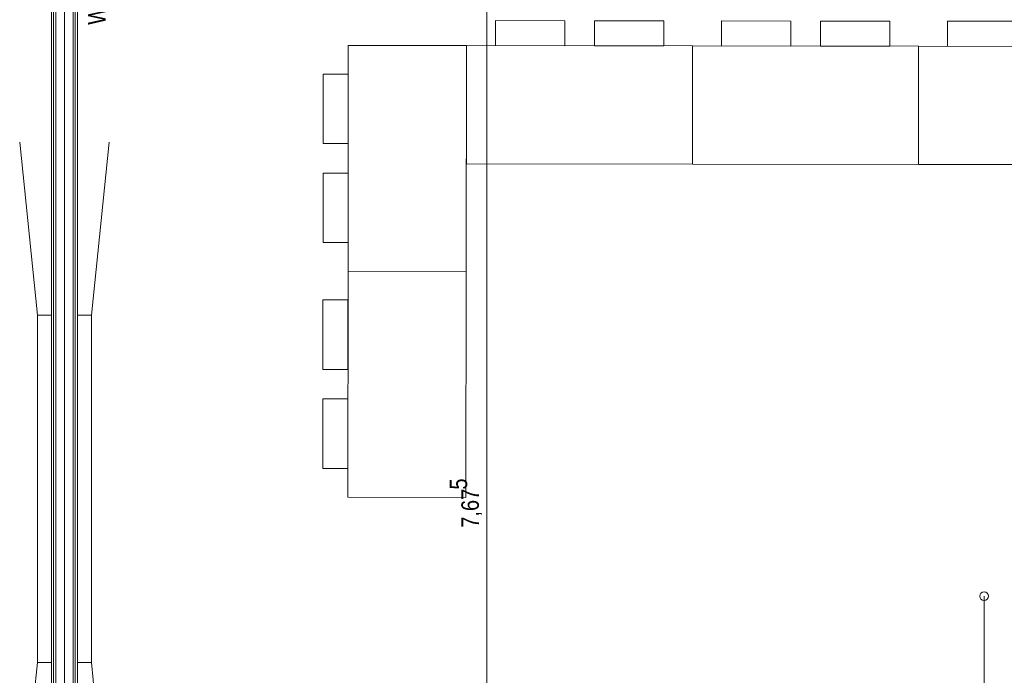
# Model space of a CAD drawing. Extents: x -620 to 300, y 62 to 1112.
# Tile 31 of 53: x -131 to -17, y 445 to 521. Entities that reach past the tile are written whole.
import ezdxf
from ezdxf.lldxf.tags import DXFTag

# ---------------------------------------------------------------- set-up
doc = ezdxf.new("R2010")
doc.units = 0
doc.layers.get('0').update_dxf_attribs({"lineweight": 13})
for name, color, linetype, lineweight, true_color in [('00 -Bauelemente -Dämmung innen', 7, 'Continuous', 9, 0xff7fe6), ('00 -Bauelemente -Gipskarton', 7, 'Continuous', 9, 0xff7fe6), ('30 -34 Innenwände- 2 nichttragend', 7, 'Continuous', 18, 0xff7fe6), ('60- 61 allgemeine Ausstattung- 1 Möbel', 7, 'Continuous', 9, 0x00cccc), ('70 -75 Raumstempel-2 Verweislinie', 3, 'Continuous', 9, 0x00ff00), ('70 -76 Bemaßung- 2 Allgemein', 7, 'Continuous', 5, 0x6666cc)]:
    doc.layers.add(name, color=color, linetype=linetype, lineweight=lineweight, true_color=true_color)
doc.layers.add('70 -71 Achsen- 1 Gebäudeachsen', color=7, linetype='STRICHPUNKT2-A06GA1UQ8I', lineweight=18)
doc.layers.add('70 -75 Raumstempel- 3 Wandstempel', color=7, linetype='Continuous', lineweight=50)
doc.styles.get("Standard").update_dxf_attribs({"font": 'ARIALN.TTF'})
tags = doc.linetypes.add('STRICHPUNKT2-A06GA1UQ8I', pattern=[12.7, 6.35, -3.175, 0, -3.175]).pattern_tags.tags
tags[10:11] = [DXFTag(74, 4), DXFTag(75, 0), DXFTag(340, '0'), DXFTag(46, 0.0), DXFTag(50, 0.0), DXFTag(44, 0.0), DXFTag(45, 0.0)]
tags[8:9] = [DXFTag(74, 4), DXFTag(75, 0), DXFTag(340, '0'), DXFTag(46, 0.0), DXFTag(50, 0.0), DXFTag(44, 0.0), DXFTag(45, 0.0)]
tags[6:7] = [DXFTag(74, 4), DXFTag(75, 0), DXFTag(340, '0'), DXFTag(46, 0.0), DXFTag(50, 0.0), DXFTag(44, 0.0), DXFTag(45, 0.0)]
tags[4:5] = [DXFTag(74, 4), DXFTag(75, 0), DXFTag(340, '0'), DXFTag(46, 0.0), DXFTag(50, 0.0), DXFTag(44, 0.0), DXFTag(45, 0.0)]

# ---------------------------------------------------------------- blocks, each defined once
blk = doc.blocks.new('Referenz-A06GA1UT8I')
at = {"layer": '00 -Bauelemente -Dämmung innen', "color": 0, "linetype": 'Continuous', "lineweight": -2, "ltscale": 0.13}
for p, q in [((-126.58, 545.45), (-126.58, 388.45)), ((-124.58, 545.45), (-124.58, 388.45))]:
    blk.add_line(p, q, dxfattribs=at)
at = {"layer": '00 -Bauelemente -Gipskarton', "color": 0, "linetype": 'Continuous', "lineweight": -2, "ltscale": 0.13}
for p, q in [((-127.08, 545.45), (-127.08, 388.45)), ((-126.83, 545.45), (-126.83, 388.45)), ((-126.58, 545.45), (-126.58, 388.45)), ((-124.58, 545.45), (-124.58, 388.45)), ((-124.33, 545.45), (-124.33, 388.45)), ((-124.08, 545.45), (-124.08, 388.45))]:
    blk.add_line(p, q, dxfattribs=at)
at = {"layer": '30 -34 Innenwände- 2 nichttragend', "color": 0, "linetype": 'Continuous', "lineweight": -2, "ltscale": 0.13}
for p, q in [((-127.08, 545.45), (-127.08, 388.45)), ((-124.08, 545.45), (-124.08, 388.45))]:
    blk.add_line(p, q, dxfattribs=at)
at = {"layer": '60- 61 allgemeine Ausstattung- 1 Möbel', "color": 0, "linetype": 'Continuous', "lineweight": -2, "ltscale": 0.13}
for p, q in [((-76.02, 517.96), (-76.02, 520.84)), ((-76.02, 520.84), (-68.02, 520.83)), ((-68.02, 520.83), (-68.02, 517.95)), ((-64.63, 517.94), (-64.63, 520.82)), ((-64.63, 520.82), (-56.63, 520.81)), ((-56.63, 520.81), (-56.63, 517.93)), ((-50.02, 517.92), (-50.02, 520.8)), ((-50.02, 520.8), (-42.02, 520.79)), ((-42.02, 520.79), (-42.02, 517.91)), ((-38.63, 517.91), (-38.63, 520.79)), ((-38.63, 520.79), (-30.63, 520.78)), ((-30.63, 520.78), (-30.63, 517.89)), ((-24.02, 517.89), (-24.02, 520.77)), ((-24.02, 520.77), (-16.02, 520.76)), ((-92.96, 491.98), (-92.93, 517.98)), ((-92.93, 517.98), (-79.33, 517.96)), ((-79.33, 517.96), (-79.36, 491.96)), ((-79.35, 504.36), (-79.33, 517.96)), ((-79.33, 517.96), (-53.33, 517.93)), ((-68.02, 517.95), (-76.02, 517.96)), ((-56.63, 517.93), (-64.63, 517.94)), ((-53.33, 517.93), (-53.35, 504.33)), ((-53.35, 504.33), (-53.33, 517.93)), ((-53.33, 517.93), (-27.33, 517.89)), ((-42.02, 517.91), (-50.02, 517.92)), ((-30.63, 517.89), (-38.63, 517.91)), ((-27.35, 504.29), (-27.33, 517.89)), ((-27.33, 517.89), (-27.35, 504.29)), ((-27.33, 517.89), (-1.33, 517.85)), ((-16.02, 517.87), (-24.02, 517.89)), ((-95.82, 506.68), (-95.81, 514.68)), ((-95.81, 514.68), (-92.93, 514.68)), ((-92.93, 514.68), (-92.94, 506.68)), ((-128.68, 486.95), (-130.73, 506.85)), ((-122.48, 486.95), (-120.43, 506.85)), ((-92.94, 506.68), (-95.82, 506.68)), ((-53.35, 504.33), (-79.35, 504.36)), ((-27.35, 504.29), (-53.35, 504.33)), ((-1.35, 504.25), (-27.35, 504.29)), ((-95.84, 495.29), (-95.83, 503.29)), ((-95.83, 503.29), (-92.95, 503.29)), ((-92.95, 503.29), (-92.96, 495.29)), ((-92.96, 495.29), (-95.84, 495.29)), ((-93, 465.98), (-92.96, 491.98)), ((-79.36, 491.96), (-92.96, 491.98)), ((-92.96, 491.98), (-79.36, 491.96)), ((-79.36, 491.96), (-79.4, 465.96)), ((-95.86, 480.68), (-95.85, 488.68)), ((-95.85, 488.68), (-92.97, 488.68)), ((-92.97, 488.68), (-92.98, 480.68)), ((-128.68, 486.95), (-127.08, 486.95)), ((-128.68, 446.95), (-128.68, 486.95)), ((-127.08, 486.95), (-127.08, 446.95)), ((-124.08, 486.95), (-122.48, 486.95)), ((-124.08, 446.95), (-124.08, 486.95)), ((-122.48, 486.95), (-122.48, 446.95)), ((-92.98, 480.68), (-95.86, 480.68)), ((-95.88, 469.29), (-95.86, 477.29)), ((-95.86, 477.29), (-92.98, 477.29)), ((-92.98, 477.29), (-93, 469.29)), ((-93, 469.29), (-95.88, 469.29)), ((-79.4, 465.96), (-93, 465.98)), ((-128.68, 446.95), (-130.73, 427.06)), ((-127.08, 446.95), (-128.68, 446.95)), ((-122.48, 446.95), (-124.08, 446.95)), ((-122.48, 446.95), (-120.43, 427.06))]:
    blk.add_line(p, q, dxfattribs=at)
at = {"layer": '70 -71 Achsen- 1 Gebäudeachsen', "color": 0, "linetype": 'STRICHPUNKT2-A06GA1UQ8I', "lineweight": -2, "ltscale": 0.13}
blk.add_line((-125.58, 1084.39), (-125.58, 84.95), dxfattribs=at)
at = {"layer": '70 -75 Raumstempel-2 Verweislinie', "color": 0, "linetype": 'Continuous', "lineweight": -2, "ltscale": 0.13}
blk.add_line((-19.81, 319.8), (-19.81, 454.59), dxfattribs=at)
at = {"layer": '70 -75 Raumstempel-2 Verweislinie', "color": 0, "linetype": 'ByBlock', "lineweight": -2, "ltscale": 0.13}
blk.add_circle((-19.81, 454.59), 0.5, dxfattribs=at)
at = {"layer": '70 -76 Bemaßung- 2 Allgemein', "color": 0, "linetype": 'Continuous', "lineweight": -2, "ltscale": 0.13}
blk.add_line((-76.98, 389.51), (-76.98, 540.89), dxfattribs=at)
at = {"layer": '70 -75 Raumstempel- 3 Wandstempel', "color": 0, "linetype": 'Continuous', "lineweight": -2, "ltscale": 0.13, "insert": (-122.86, 520.36), "char_height": 2.0138, "attachment_point": 1, "rotation": 90}
blk.add_mtext('{\\fArial Narrow;W160}', dxfattribs=at)
at = {"layer": '70 -76 Bemaßung- 2 Allgemein', "color": 0, "linetype": 'Continuous', "lineweight": -2, "ltscale": 0.13, "char_height": 2.0138, "attachment_point": 1, "rotation": 90}
for s, insert in [('{\\fArial Narrow;5}', (-81.27, 466.85)), ('{\\fArial Narrow;7,67}', (-79.93, 462.46))]:
    blk.add_mtext(s, dxfattribs=dict(at, insert=insert))

msp = doc.modelspace()

# ---------------------------------------------------------------- block references
at = {"color": 8, "lineweight": 13, "ltscale": 0.13, "true_color": 0x808080}
msp.add_blockref('Referenz-A06GA1UT8I', (0, 0), dxfattribs=at)

doc.saveas('drawing.dxf')
